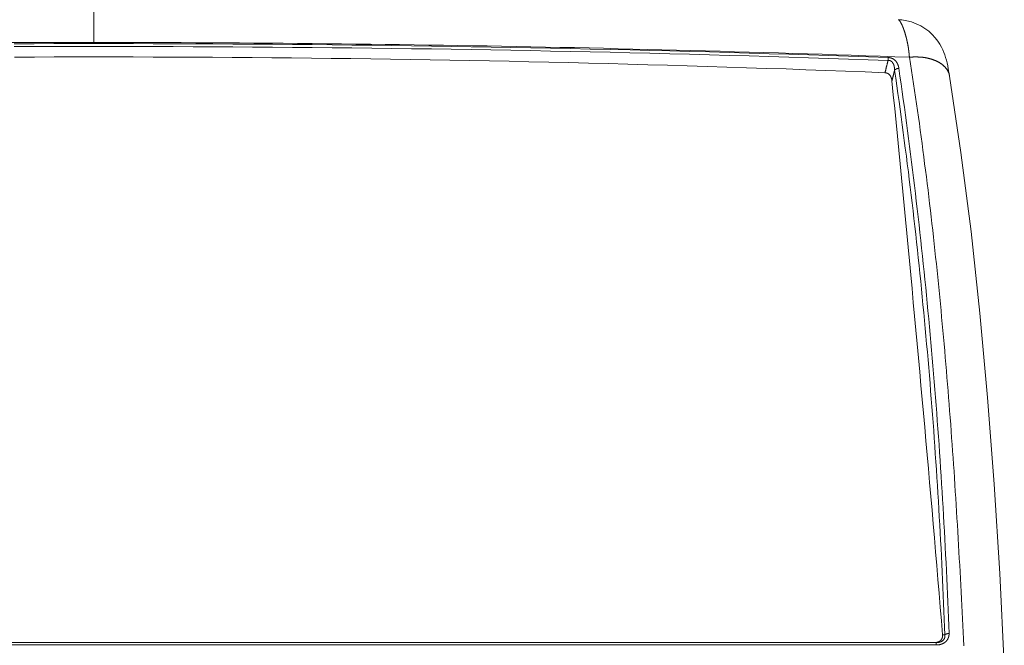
# Model space of a CAD drawing. Header units: inches. Extents: x 57112 to 98566, y -51777 to -16564.
# Tile 21 of 138: x 71689 to 71717, y -21177 to -21160. Entities that reach past the tile are written whole.
import ezdxf

# ---------------------------------------------------------------- set-up
doc = ezdxf.new("R2010")
doc.units = ezdxf.units.IN
doc.header["$MEASUREMENT"] = 0
doc.layers.get('0').update_dxf_attribs({"color": 251, "lineweight": 0})

# ---------------------------------------------------------------- blocks, each defined once
blk = doc.blocks.new('A$C6761DF6A')
for p, q in [((2299.52, 882), (2299.52, 876.25)), ((2167.83, 782.52), (2431.22, 782.52)), ((2167.83, 782.15), (2431.22, 782.15)), ((2431.22, 782.52), (2431.22, 782.15))]:
    blk.add_line(p, q)
for points in [[(2425.28, 879.81), (2425.29, 879.81), (2425.31, 879.81), (2425.33, 879.8), (2425.35, 879.79), (2425.36, 879.78), (2425.38, 879.77), (2425.39, 879.76), (2425.4, 879.75), (2425.42, 879.73), (2425.43, 879.72), (2425.44, 879.71), (2425.46, 879.69), (2425.47, 879.68), (2425.48, 879.66), (2425.49, 879.65), (2425.5, 879.64), (2425.52, 879.62), (2425.53, 879.61), (2425.54, 879.59), (2425.55, 879.58), (2425.56, 879.56), (2425.57, 879.55), (2425.58, 879.53), (2425.59, 879.51), (2425.6, 879.5), (2425.61, 879.48), (2425.62, 879.47), (2425.63, 879.45), (2425.64, 879.44), (2425.65, 879.42), (2425.66, 879.4), (2425.67, 879.39), (2425.68, 879.37), (2425.69, 879.36), (2425.69, 879.34), (2425.7, 879.32), (2425.71, 879.31), (2425.72, 879.29), (2425.73, 879.27), (2425.74, 879.26), (2425.75, 879.24), (2425.76, 879.22), (2425.76, 879.21), (2425.77, 879.19), (2425.78, 879.18), (2425.79, 879.16), (2425.8, 879.14), (2425.8, 879.13), (2425.81, 879.11), (2425.82, 879.09), (2425.83, 879.08), (2425.84, 879.06), (2425.84, 879.04), (2425.85, 879.02), (2425.86, 879.01), (2425.87, 878.99), (2425.88, 878.97), (2425.88, 878.96), (2425.89, 878.94), (2425.9, 878.92), (2425.91, 878.91), (2425.91, 878.89), (2425.92, 878.87), (2425.93, 878.86), (2425.94, 878.84), (2425.94, 878.82), (2425.95, 878.8), (2425.96, 878.79), (2425.96, 878.77), (2425.97, 878.75), (2425.98, 878.74), (2425.99, 878.72), (2425.99, 878.7), (2426, 878.68), (2426.01, 878.67), (2426.01, 878.65), (2426.02, 878.63), (2426.03, 878.62), (2426.03, 878.6), (2426.04, 878.58), (2426.05, 878.56), (2426.05, 878.55), (2426.06, 878.53), (2426.07, 878.51), (2426.07, 878.49), (2426.08, 878.48), (2426.09, 878.46), (2426.09, 878.44), (2426.1, 878.42), (2426.11, 878.41), (2426.11, 878.39), (2426.12, 878.37), (2426.13, 878.36), (2426.13, 878.34), (2426.14, 878.32), (2426.14, 878.3), (2426.15, 878.29), (2426.16, 878.27), (2426.16, 878.25), (2426.17, 878.23), (2426.18, 878.22), (2426.18, 878.2), (2426.19, 878.18), (2426.19, 878.16), (2426.2, 878.15), (2426.21, 878.13), (2426.21, 878.11), (2426.22, 878.09), (2426.22, 878.08), (2426.23, 878.06), (2426.24, 878.04), (2426.24, 878.02), (2426.25, 878), (2426.25, 877.99), (2426.26, 877.97), (2426.26, 877.95), (2426.27, 877.93), (2426.28, 877.92), (2426.28, 877.9), (2426.29, 877.88), (2426.29, 877.86), (2426.3, 877.85), (2426.3, 877.83), (2426.31, 877.81), (2426.31, 877.79), (2426.32, 877.78), (2426.33, 877.76), (2426.33, 877.74), (2426.34, 877.72), (2426.34, 877.7), (2426.35, 877.69), (2426.35, 877.67), (2426.36, 877.65), (2426.36, 877.63), (2426.37, 877.62), (2426.37, 877.6), (2426.38, 877.58), (2426.38, 877.56), (2426.39, 877.54), (2426.4, 877.53), (2426.4, 877.51), (2426.41, 877.49), (2426.41, 877.47), (2426.42, 877.46), (2426.42, 877.44), (2426.43, 877.42), (2426.43, 877.4), (2426.44, 877.38), (2426.44, 877.37), (2426.45, 877.35), (2426.45, 877.33), (2426.46, 877.31), (2426.46, 877.29), (2426.47, 877.28), (2426.47, 877.26), (2426.48, 877.24), (2426.48, 877.22), (2426.48, 877.21), (2426.49, 877.19), (2426.49, 877.17), (2426.5, 877.15), (2426.5, 877.13), (2426.51, 877.12), (2426.51, 877.1), (2426.52, 877.08), (2426.52, 877.06), (2426.53, 877.04), (2426.53, 877.03), (2426.54, 877.01), (2426.54, 876.99), (2426.55, 876.97), (2426.55, 876.95), (2426.55, 876.94), (2426.56, 876.92), (2426.56, 876.9), (2426.57, 876.88), (2426.57, 876.86), (2426.58, 876.85), (2426.58, 876.83), (2426.59, 876.81), (2426.59, 876.79), (2426.59, 876.77), (2426.6, 876.76), (2426.6, 876.74), (2426.61, 876.72), (2426.61, 876.7), (2426.62, 876.68), (2426.62, 876.67), (2426.62, 876.65), (2426.63, 876.63), (2426.63, 876.61), (2426.64, 876.59), (2426.64, 876.58), (2426.64, 876.56), (2426.65, 876.54), (2426.65, 876.52), (2426.66, 876.5), (2426.66, 876.48), (2426.66, 876.47), (2426.67, 876.45), (2426.67, 876.43), (2426.68, 876.41), (2426.68, 876.39), (2426.68, 876.38), (2426.69, 876.36), (2426.69, 876.34), (2426.7, 876.32), (2426.7, 876.3), (2426.7, 876.29), (2426.71, 876.27), (2426.71, 876.25), (2426.72, 876.23), (2426.72, 876.21), (2426.72, 876.19), (2426.73, 876.18), (2426.73, 876.16), (2426.73, 876.14), (2426.74, 876.12), (2426.74, 876.1), (2426.74, 876.09), (2426.75, 876.07), (2426.75, 876.05), (2426.76, 876.03), (2426.76, 876.01), (2426.76, 875.99), (2426.77, 875.98), (2426.77, 875.96), (2426.77, 875.94), (2426.78, 875.92), (2426.78, 875.9), (2426.78, 875.89), (2426.79, 875.87), (2426.79, 875.85), (2426.79, 875.83), (2426.8, 875.81), (2426.8, 875.79), (2426.8, 875.78), (2426.81, 875.76), (2426.81, 875.74), (2426.81, 875.72), (2426.82, 875.7), (2426.82, 875.68), (2426.82, 875.67), (2426.82, 875.65), (2426.83, 875.63), (2426.83, 875.61), (2426.83, 875.59), (2426.84, 875.57), (2426.84, 875.56), (2426.84, 875.54), (2426.85, 875.52), (2426.85, 875.5), (2426.85, 875.48), (2426.85, 875.47), (2426.86, 875.45), (2426.86, 875.43), (2426.86, 875.41), (2426.87, 875.39), (2426.87, 875.37), (2426.87, 875.36), (2426.87, 875.34), (2426.88, 875.32), (2426.88, 875.3), (2426.88, 875.28), (2426.89, 875.26), (2426.89, 875.25), (2426.89, 875.23), (2426.89, 875.21), (2426.9, 875.19), (2426.9, 875.17), (2426.9, 875.15), (2426.9, 875.13), (2426.91, 875.12), (2426.91, 875.1), (2426.91, 875.08), (2426.91, 875.06), (2426.92, 875.04), (2426.92, 875.02), (2426.92, 875.01), (2426.92, 874.99), (2426.93, 874.97), (2426.93, 874.95), (2426.93, 874.93), (2426.93, 874.91), (2426.94, 874.9), (2426.94, 874.88), (2426.94, 874.86), (2426.94, 874.84), (2426.95, 874.82), (2426.95, 874.8), (2426.95, 874.79), (2426.95, 874.77), (2426.95, 874.75), (2426.96, 874.73), (2426.96, 874.71), (2426.96, 874.69), (2426.96, 874.68), (2426.96, 874.66), (2426.97, 874.64), (2426.97, 874.62), (2426.97, 874.6), (2426.97, 874.58), (2426.97, 874.56), (2426.98, 874.55), (2426.98, 874.53), (2426.98, 874.51), (2426.98, 874.49), (2426.98, 874.47), (2426.99, 874.45), (2426.99, 874.44), (2426.99, 874.42), (2426.99, 874.4), (2426.99, 874.38), (2427, 874.36), (2427, 874.34), (2427, 874.32), (2427, 874.31), (2427, 874.29), (2427, 874.27), (2427.01, 874.25), (2427.01, 874.23), (2427.01, 874.21), (2427.01, 874.2), (2427.01, 874.18), (2427.01, 874.16), (2427.01, 874.14), (2427.02, 874.12), (2427.02, 874.1), (2427.02, 874.08), (2427.02, 874.07), (2427.02, 874.05), (2427.02, 874.03), (2427.02, 874.01), (2427.03, 873.99), (2427.03, 873.97), (2427.03, 873.95)], [(2433.31, 871.01), (2433.21, 871.57), (2433.11, 872.12), (2433.01, 872.63), (2432.91, 873.09), (2432.8, 873.52), (2432.68, 873.93), (2432.55, 874.33), (2432.41, 874.71), (2432.25, 875.1), (2432.05, 875.52), (2431.8, 875.97), (2431.48, 876.46), (2431.08, 876.98), (2430.61, 877.5), (2430.06, 878), (2429.45, 878.45), (2428.79, 878.86), (2428.09, 879.19), (2427.36, 879.46), (2426.61, 879.65), (2425.84, 879.77), (2425.28, 879.81)], [(2285.86, 876.23), (2288.13, 876.23), (2290.41, 876.24), (2292.69, 876.25), (2294.97, 876.25), (2297.24, 876.25), (2299.52, 876.25)], [(2423.71, 873.91), (2420.61, 874.02), (2417.51, 874.12), (2414.4, 874.22), (2411.3, 874.32), (2408.2, 874.42), (2405.09, 874.51), (2401.99, 874.61), (2398.88, 874.69), (2395.78, 874.78), (2392.67, 874.86), (2389.57, 874.94), (2386.47, 875.02), (2383.36, 875.1), (2380.26, 875.17), (2377.15, 875.24), (2374.05, 875.3), (2370.94, 875.37), (2367.84, 875.43), (2364.73, 875.49), (2361.63, 875.54), (2358.52, 875.6), (2355.42, 875.65), (2352.31, 875.69), (2349.21, 875.74), (2346.1, 875.78), (2343, 875.82), (2339.89, 875.86), (2336.79, 875.89), (2333.68, 875.92), (2330.57, 875.95), (2327.47, 875.98), (2324.36, 876), (2321.26, 876.02), (2318.15, 876.04), (2315.05, 876.05), (2311.94, 876.06), (2308.84, 876.07), (2305.73, 876.08), (2302.63, 876.09), (2299.52, 876.09), (2296.41, 876.09), (2293.31, 876.08), (2290.2, 876.07), (2287.1, 876.06)], [(2427.03, 873.95), (2424.75, 874.03), (2422.48, 874.11), (2420.2, 874.19), (2417.92, 874.27), (2415.65, 874.34), (2413.37, 874.41), (2411.1, 874.49), (2408.82, 874.56), (2406.54, 874.63), (2404.27, 874.69), (2401.99, 874.76), (2399.71, 874.82), (2397.44, 874.89), (2395.16, 874.95), (2392.88, 875.01), (2390.61, 875.07), (2388.33, 875.13), (2386.05, 875.18), (2383.78, 875.24), (2381.5, 875.29), (2379.22, 875.35), (2376.95, 875.4), (2374.67, 875.45), (2372.39, 875.49), (2370.12, 875.54), (2367.84, 875.59), (2365.56, 875.63), (2363.28, 875.67), (2361.01, 875.71), (2358.73, 875.75), (2356.45, 875.79), (2354.18, 875.82), (2351.9, 875.86), (2349.62, 875.89), (2347.34, 875.92), (2345.07, 875.95), (2342.79, 875.98), (2340.51, 876.01), (2338.24, 876.04), (2335.96, 876.06), (2333.68, 876.08), (2331.4, 876.11), (2329.13, 876.13), (2326.85, 876.15), (2324.57, 876.16), (2322.29, 876.18), (2320.02, 876.19), (2317.74, 876.2), (2315.46, 876.22), (2313.18, 876.23), (2310.91, 876.23), (2308.63, 876.24), (2306.35, 876.25), (2304.08, 876.25), (2301.8, 876.25), (2299.52, 876.25)], [(2423.69, 873.46), (2420.59, 873.57), (2417.49, 873.67), (2414.38, 873.78), (2411.28, 873.88), (2408.18, 873.97), (2405.07, 874.07), (2401.97, 874.16), (2398.87, 874.25), (2395.76, 874.33), (2392.66, 874.41), (2389.56, 874.5), (2386.45, 874.57), (2383.35, 874.65), (2380.24, 874.72), (2377.14, 874.79), (2374.03, 874.86), (2370.93, 874.92), (2367.83, 874.98), (2364.72, 875.04), (2361.62, 875.09), (2358.51, 875.15), (2355.41, 875.2), (2352.3, 875.25), (2349.2, 875.29), (2346.09, 875.33), (2342.99, 875.37), (2339.88, 875.41), (2336.78, 875.44), (2333.67, 875.47), (2330.57, 875.5), (2327.46, 875.53), (2324.36, 875.55), (2321.26, 875.57), (2318.15, 875.59), (2315.05, 875.6), (2311.94, 875.62), (2308.84, 875.63), (2305.73, 875.63), (2302.63, 875.64), (2299.52, 875.64), (2296.42, 875.64), (2293.31, 875.63), (2290.21, 875.63), (2287.1, 875.62)], [(2287.15, 873.98), (2290.24, 873.99), (2293.33, 874), (2296.43, 874), (2299.52, 874), (2302.61, 874), (2305.71, 874), (2308.8, 873.99), (2311.89, 873.98), (2314.99, 873.96), (2318.08, 873.95), (2321.17, 873.93), (2324.27, 873.9), (2327.36, 873.88), (2330.45, 873.85), (2333.54, 873.82), (2336.64, 873.78), (2339.73, 873.74), (2342.82, 873.7), (2345.92, 873.66), (2349.01, 873.61), (2352.1, 873.56), (2355.19, 873.5), (2358.29, 873.45), (2361.38, 873.39), (2364.47, 873.32), (2367.56, 873.26), (2370.66, 873.19), (2373.75, 873.12), (2376.84, 873.04), (2379.93, 872.96), (2383.02, 872.88), (2386.12, 872.79), (2389.21, 872.71), (2392.3, 872.62), (2395.39, 872.52), (2398.48, 872.42), (2401.58, 872.32), (2404.67, 872.22), (2407.76, 872.12), (2410.85, 872.01), (2413.94, 871.89), (2417.03, 871.78), (2420.12, 871.66), (2423.21, 871.54)], [(2423.21, 871.54), (2423.23, 871.6), (2423.24, 871.66), (2423.26, 871.72), (2423.27, 871.78), (2423.29, 871.84), (2423.3, 871.9), (2423.32, 871.96), (2423.33, 872.02), (2423.35, 872.08), (2423.36, 872.14), (2423.38, 872.2), (2423.39, 872.26), (2423.41, 872.32), (2423.42, 872.38), (2423.44, 872.44), (2423.45, 872.5), (2423.47, 872.56), (2423.48, 872.62), (2423.5, 872.68), (2423.51, 872.74), (2423.53, 872.8), (2423.54, 872.86), (2423.56, 872.92), (2423.57, 872.98), (2423.59, 873.04), (2423.6, 873.1), (2423.62, 873.16), (2423.63, 873.22), (2423.65, 873.28), (2423.66, 873.34), (2423.68, 873.4), (2423.69, 873.46)], [(2423.69, 873.46), (2423.69, 873.47), (2423.69, 873.48), (2423.69, 873.49), (2423.7, 873.5), (2423.7, 873.51), (2423.7, 873.52), (2423.7, 873.53), (2423.7, 873.54), (2423.7, 873.54), (2423.7, 873.55), (2423.7, 873.56), (2423.7, 873.57), (2423.7, 873.58), (2423.7, 873.59), (2423.7, 873.6), (2423.7, 873.61), (2423.7, 873.62), (2423.7, 873.63), (2423.7, 873.64), (2423.7, 873.65), (2423.7, 873.66), (2423.7, 873.67), (2423.7, 873.67), (2423.7, 873.68), (2423.7, 873.69), (2423.7, 873.7), (2423.7, 873.71), (2423.7, 873.72), (2423.71, 873.73), (2423.71, 873.74), (2423.71, 873.75), (2423.71, 873.76), (2423.71, 873.77), (2423.71, 873.78), (2423.71, 873.79), (2423.71, 873.8), (2423.71, 873.81), (2423.71, 873.81), (2423.71, 873.82), (2423.71, 873.83), (2423.71, 873.84), (2423.71, 873.85), (2423.71, 873.86), (2423.71, 873.87), (2423.71, 873.88), (2423.71, 873.89), (2423.71, 873.9), (2423.71, 873.91)], [(2424.72, 871.93), (2424.72, 871.95), (2424.72, 871.97), (2424.72, 871.98), (2424.72, 872), (2424.71, 872.02), (2424.71, 872.04), (2424.71, 872.06), (2424.71, 872.08), (2424.71, 872.1), (2424.71, 872.11), (2424.71, 872.13), (2424.71, 872.15), (2424.7, 872.17), (2424.7, 872.19), (2424.7, 872.21), (2424.7, 872.22), (2424.7, 872.24), (2424.69, 872.26), (2424.69, 872.28), (2424.69, 872.3), (2424.69, 872.32), (2424.68, 872.33), (2424.68, 872.35), (2424.68, 872.37), (2424.68, 872.39), (2424.67, 872.41), (2424.67, 872.42), (2424.67, 872.44), (2424.66, 872.46), (2424.66, 872.48), (2424.65, 872.5), (2424.65, 872.52), (2424.65, 872.53), (2424.64, 872.55), (2424.64, 872.57), (2424.63, 872.59), (2424.63, 872.6), (2424.62, 872.62), (2424.62, 872.64), (2424.61, 872.66), (2424.61, 872.68), (2424.6, 872.69), (2424.6, 872.71), (2424.59, 872.73), (2424.59, 872.75), (2424.58, 872.76), (2424.57, 872.78), (2424.57, 872.8), (2424.56, 872.82), (2424.55, 872.83), (2424.55, 872.85), (2424.54, 872.87), (2424.53, 872.88), (2424.52, 872.9), (2424.52, 872.92), (2424.51, 872.93), (2424.5, 872.95), (2424.49, 872.97), (2424.48, 872.98), (2424.47, 873), (2424.46, 873.01), (2424.45, 873.03), (2424.45, 873.05), (2424.44, 873.06), (2424.43, 873.08), (2424.41, 873.09), (2424.4, 873.11), (2424.39, 873.12), (2424.38, 873.14), (2424.37, 873.15), (2424.36, 873.17), (2424.35, 873.18), (2424.33, 873.19), (2424.32, 873.21), (2424.31, 873.22), (2424.3, 873.23), (2424.28, 873.25), (2424.27, 873.26), (2424.26, 873.27), (2424.24, 873.28), (2424.23, 873.3), (2424.21, 873.31), (2424.2, 873.32), (2424.18, 873.33), (2424.17, 873.34), (2424.15, 873.35), (2424.14, 873.36), (2424.12, 873.37), (2424.1, 873.38), (2424.09, 873.38), (2424.07, 873.39), (2424.05, 873.4), (2424.04, 873.41), (2424.02, 873.41), (2424, 873.42), (2423.99, 873.43), (2423.97, 873.43), (2423.95, 873.44), (2423.93, 873.44), (2423.91, 873.44), (2423.9, 873.45), (2423.88, 873.45), (2423.86, 873.45), (2423.84, 873.46), (2423.82, 873.46), (2423.8, 873.46), (2423.79, 873.46), (2423.77, 873.46), (2423.75, 873.46), (2423.73, 873.46), (2423.71, 873.46), (2423.69, 873.46)], [(2425.38, 872.23), (2425.37, 872.25), (2425.37, 872.27), (2425.37, 872.3), (2425.36, 872.32), (2425.36, 872.34), (2425.35, 872.36), (2425.35, 872.39), (2425.34, 872.41), (2425.34, 872.43), (2425.33, 872.45), (2425.33, 872.48), (2425.32, 872.5), (2425.32, 872.52), (2425.31, 872.54), (2425.31, 872.57), (2425.3, 872.59), (2425.29, 872.61), (2425.29, 872.63), (2425.28, 872.65), (2425.27, 872.68), (2425.26, 872.7), (2425.26, 872.72), (2425.25, 872.74), (2425.24, 872.76), (2425.23, 872.78), (2425.22, 872.81), (2425.21, 872.83), (2425.21, 872.85), (2425.2, 872.87), (2425.19, 872.89), (2425.18, 872.91), (2425.17, 872.93), (2425.16, 872.95), (2425.15, 872.97), (2425.14, 872.99), (2425.13, 873.01), (2425.12, 873.04), (2425.1, 873.06), (2425.09, 873.08), (2425.08, 873.1), (2425.07, 873.11), (2425.06, 873.13), (2425.04, 873.15), (2425.03, 873.17), (2425.02, 873.19), (2425.01, 873.21), (2424.99, 873.23), (2424.98, 873.25), (2424.96, 873.27), (2424.95, 873.29), (2424.94, 873.3), (2424.92, 873.32), (2424.91, 873.34), (2424.89, 873.36), (2424.88, 873.37), (2424.86, 873.39), (2424.84, 873.41), (2424.83, 873.42), (2424.81, 873.44), (2424.8, 873.46), (2424.78, 873.47), (2424.76, 873.49), (2424.75, 873.5), (2424.73, 873.52), (2424.71, 873.53), (2424.69, 873.55), (2424.67, 873.56), (2424.66, 873.58), (2424.64, 873.59), (2424.62, 873.61), (2424.6, 873.62), (2424.58, 873.63), (2424.56, 873.64), (2424.54, 873.66), (2424.52, 873.67), (2424.5, 873.68), (2424.48, 873.69), (2424.46, 873.7), (2424.44, 873.72), (2424.42, 873.73), (2424.4, 873.74), (2424.38, 873.75), (2424.36, 873.76), (2424.34, 873.77), (2424.32, 873.78), (2424.3, 873.78), (2424.28, 873.79), (2424.26, 873.8), (2424.23, 873.81), (2424.21, 873.82), (2424.19, 873.82), (2424.17, 873.83), (2424.15, 873.84), (2424.12, 873.84), (2424.1, 873.85), (2424.08, 873.86), (2424.06, 873.86), (2424.03, 873.87), (2424.01, 873.87), (2423.99, 873.88), (2423.97, 873.88), (2423.94, 873.88), (2423.92, 873.89), (2423.9, 873.89), (2423.88, 873.89), (2423.85, 873.9), (2423.83, 873.9), (2423.81, 873.9), (2423.78, 873.9), (2423.76, 873.91), (2423.74, 873.91), (2423.71, 873.91)], [(2433.31, 871.01), (2433.3, 871.07), (2433.29, 871.12), (2433.28, 871.18), (2433.26, 871.23), (2433.25, 871.28), (2433.23, 871.34), (2433.22, 871.39), (2433.2, 871.44), (2433.18, 871.5), (2433.16, 871.55), (2433.14, 871.6), (2433.11, 871.65), (2433.09, 871.7), (2433.07, 871.75), (2433.04, 871.8), (2433.01, 871.85), (2432.99, 871.9), (2432.96, 871.94), (2432.93, 871.99), (2432.9, 872.04), (2432.86, 872.08), (2432.83, 872.13), (2432.8, 872.17), (2432.77, 872.22), (2432.73, 872.26), (2432.69, 872.3), (2432.66, 872.34), (2432.62, 872.39), (2432.58, 872.43), (2432.54, 872.47), (2432.51, 872.51), (2432.47, 872.55), (2432.43, 872.58), (2432.38, 872.62), (2432.34, 872.66), (2432.3, 872.7), (2432.26, 872.73), (2432.22, 872.77), (2432.17, 872.8), (2432.13, 872.83), (2432.08, 872.87), (2432.04, 872.9), (2431.99, 872.93), (2431.95, 872.96), (2431.9, 873), (2431.85, 873.03), (2431.81, 873.06), (2431.76, 873.08), (2431.71, 873.11), (2431.67, 873.14), (2431.62, 873.17), (2431.57, 873.2), (2431.52, 873.22), (2431.47, 873.25), (2431.42, 873.27), (2431.37, 873.3), (2431.32, 873.32), (2431.27, 873.35), (2431.22, 873.37), (2431.17, 873.39), (2431.12, 873.42), (2431.07, 873.44), (2431.02, 873.46), (2430.97, 873.48), (2430.91, 873.5), (2430.86, 873.52), (2430.81, 873.54), (2430.76, 873.56), (2430.7, 873.58), (2430.65, 873.6), (2430.6, 873.61), (2430.55, 873.63), (2430.49, 873.65), (2430.44, 873.66), (2430.39, 873.68), (2430.33, 873.7), (2430.28, 873.71), (2430.23, 873.73), (2430.17, 873.74), (2430.12, 873.75), (2430.07, 873.77), (2430.01, 873.78), (2429.96, 873.79), (2429.9, 873.8), (2429.85, 873.82), (2429.79, 873.83), (2429.74, 873.84), (2429.69, 873.85), (2429.63, 873.86), (2429.58, 873.87), (2429.52, 873.88), (2429.47, 873.89), (2429.41, 873.9), (2429.36, 873.91), (2429.3, 873.91), (2429.25, 873.92), (2429.19, 873.93), (2429.14, 873.94), (2429.08, 873.94), (2429.03, 873.95), (2428.97, 873.95), (2428.92, 873.96), (2428.86, 873.97), (2428.8, 873.97), (2428.75, 873.97), (2428.69, 873.98), (2428.64, 873.98), (2428.58, 873.99), (2428.53, 873.99), (2428.47, 873.99), (2428.42, 873.99), (2428.36, 874), (2428.31, 874), (2428.25, 874), (2428.19, 874), (2428.14, 874), (2428.08, 874), (2428.03, 874), (2427.97, 874), (2427.92, 874), (2427.86, 874), (2427.81, 874), (2427.75, 874), (2427.69, 874), (2427.64, 874), (2427.58, 873.99), (2427.53, 873.99), (2427.47, 873.99), (2427.42, 873.99), (2427.36, 873.98), (2427.31, 873.98), (2427.25, 873.97), (2427.19, 873.97), (2427.14, 873.97), (2427.08, 873.96), (2427.03, 873.95)], [(2435.51, 782.04), (2435.46, 783.09), (2435.41, 784.14), (2435.36, 785.19), (2435.31, 786.24), (2435.26, 787.29), (2435.21, 788.33), (2435.16, 789.38), (2435.11, 790.43), (2435.05, 791.48), (2435, 792.53), (2434.94, 793.57), (2434.89, 794.62), (2434.83, 795.67), (2434.77, 796.72), (2434.71, 797.76), (2434.65, 798.81), (2434.59, 799.86), (2434.53, 800.91), (2434.46, 801.96), (2434.4, 803), (2434.34, 804.05), (2434.27, 805.1), (2434.2, 806.14), (2434.14, 807.19), (2434.07, 808.24), (2434, 809.29), (2433.93, 810.33), (2433.85, 811.38), (2433.78, 812.43), (2433.71, 813.47), (2433.63, 814.52), (2433.55, 815.57), (2433.48, 816.61), (2433.4, 817.66), (2433.32, 818.71), (2433.24, 819.75), (2433.15, 820.8), (2433.07, 821.85), (2432.99, 822.89), (2432.9, 823.94), (2432.81, 824.98), (2432.73, 826.03), (2432.64, 827.07), (2432.54, 828.12), (2432.45, 829.17), (2432.36, 830.21), (2432.26, 831.26), (2432.17, 832.3), (2432.07, 833.35), (2431.97, 834.39), (2431.87, 835.44), (2431.77, 836.48), (2431.67, 837.52), (2431.56, 838.57), (2431.46, 839.61), (2431.35, 840.66), (2431.24, 841.7), (2431.13, 842.74), (2431.02, 843.79), (2430.9, 844.83), (2430.79, 845.87), (2430.67, 846.92), (2430.55, 847.96), (2430.43, 849), (2430.31, 850.04), (2430.19, 851.09), (2430.06, 852.13), (2429.94, 853.17), (2429.81, 854.21), (2429.68, 855.25), (2429.55, 856.29), (2429.41, 857.33), (2429.28, 858.38), (2429.14, 859.42), (2429, 860.46), (2428.86, 861.5), (2428.72, 862.54), (2428.58, 863.58), (2428.43, 864.61), (2428.28, 865.65), (2428.13, 866.69), (2427.98, 867.73), (2427.83, 868.77), (2427.67, 869.81), (2427.51, 870.84), (2427.35, 871.88), (2427.19, 872.92), (2427.03, 873.95)], [(2424.3, 870.25), (2424.3, 870.27), (2424.29, 870.29), (2424.29, 870.3), (2424.29, 870.32), (2424.29, 870.34), (2424.29, 870.36), (2424.28, 870.37), (2424.28, 870.39), (2424.28, 870.41), (2424.27, 870.43), (2424.27, 870.45), (2424.27, 870.46), (2424.26, 870.48), (2424.26, 870.5), (2424.26, 870.51), (2424.25, 870.53), (2424.25, 870.55), (2424.24, 870.57), (2424.24, 870.58), (2424.24, 870.6), (2424.23, 870.62), (2424.23, 870.64), (2424.22, 870.65), (2424.22, 870.67), (2424.21, 870.69), (2424.2, 870.7), (2424.2, 870.72), (2424.19, 870.74), (2424.19, 870.75), (2424.18, 870.77), (2424.17, 870.79), (2424.17, 870.8), (2424.16, 870.82), (2424.15, 870.84), (2424.15, 870.85), (2424.14, 870.87), (2424.13, 870.88), (2424.12, 870.9), (2424.12, 870.92), (2424.11, 870.93), (2424.1, 870.95), (2424.09, 870.96), (2424.08, 870.98), (2424.07, 870.99), (2424.07, 871.01), (2424.06, 871.02), (2424.05, 871.04), (2424.04, 871.05), (2424.03, 871.07), (2424.02, 871.08), (2424.01, 871.1), (2424, 871.11), (2423.99, 871.13), (2423.98, 871.14), (2423.96, 871.16), (2423.95, 871.17), (2423.94, 871.18), (2423.93, 871.2), (2423.92, 871.21), (2423.91, 871.22), (2423.89, 871.24), (2423.88, 871.25), (2423.87, 871.26), (2423.86, 871.27), (2423.84, 871.28), (2423.83, 871.3), (2423.82, 871.31), (2423.8, 871.32), (2423.79, 871.33), (2423.77, 871.34), (2423.76, 871.35), (2423.74, 871.36), (2423.73, 871.37), (2423.72, 871.38), (2423.7, 871.39), (2423.69, 871.4), (2423.67, 871.41), (2423.65, 871.42), (2423.64, 871.43), (2423.62, 871.43), (2423.61, 871.44), (2423.59, 871.45), (2423.57, 871.46), (2423.56, 871.46), (2423.54, 871.47), (2423.53, 871.48), (2423.51, 871.48), (2423.49, 871.49), (2423.47, 871.49), (2423.46, 871.5), (2423.44, 871.5), (2423.42, 871.51), (2423.41, 871.51), (2423.39, 871.52), (2423.37, 871.52), (2423.35, 871.52), (2423.34, 871.53), (2423.32, 871.53), (2423.3, 871.53), (2423.28, 871.53), (2423.27, 871.53), (2423.25, 871.54), (2423.23, 871.54), (2423.21, 871.54)], [(2424.3, 870.25), (2424.31, 870.3), (2424.32, 870.36), (2424.34, 870.41), (2424.35, 870.46), (2424.36, 870.51), (2424.38, 870.57), (2424.39, 870.62), (2424.4, 870.67), (2424.42, 870.72), (2424.43, 870.78), (2424.44, 870.83), (2424.46, 870.88), (2424.47, 870.93), (2424.48, 870.99), (2424.49, 871.04), (2424.51, 871.09), (2424.52, 871.14), (2424.53, 871.2), (2424.55, 871.25), (2424.56, 871.3), (2424.57, 871.35), (2424.59, 871.41), (2424.6, 871.46), (2424.61, 871.51), (2424.63, 871.56), (2424.64, 871.61), (2424.65, 871.67), (2424.67, 871.72), (2424.68, 871.77), (2424.69, 871.82), (2424.7, 871.88), (2424.72, 871.93)], [(2424.72, 871.93), (2424.73, 871.94), (2424.73, 871.95), (2424.74, 871.96), (2424.75, 871.96), (2424.76, 871.97), (2424.77, 871.98), (2424.77, 871.99), (2424.78, 872), (2424.79, 872), (2424.8, 872.01), (2424.81, 872.02), (2424.82, 872.02), (2424.83, 872.03), (2424.84, 872.04), (2424.85, 872.05), (2424.86, 872.05), (2424.87, 872.06), (2424.88, 872.06), (2424.89, 872.07), (2424.9, 872.08), (2424.91, 872.08), (2424.92, 872.09), (2424.93, 872.09), (2424.94, 872.1), (2424.95, 872.1), (2424.96, 872.11), (2424.97, 872.12), (2424.98, 872.12), (2424.99, 872.13), (2425, 872.13), (2425.01, 872.13), (2425.02, 872.14), (2425.03, 872.14), (2425.04, 872.15), (2425.05, 872.15), (2425.06, 872.16), (2425.07, 872.16), (2425.08, 872.16), (2425.09, 872.17), (2425.11, 872.17), (2425.12, 872.18), (2425.13, 872.18), (2425.14, 872.18), (2425.15, 872.19), (2425.16, 872.19), (2425.17, 872.19), (2425.18, 872.19), (2425.19, 872.2), (2425.21, 872.2), (2425.22, 872.2), (2425.23, 872.2), (2425.24, 872.21), (2425.25, 872.21), (2425.26, 872.21), (2425.27, 872.21), (2425.29, 872.22), (2425.3, 872.22), (2425.31, 872.22), (2425.32, 872.22), (2425.33, 872.22), (2425.34, 872.22), (2425.35, 872.22), (2425.37, 872.23), (2425.38, 872.23)], [(2432.57, 783.73), (2432.52, 784.96), (2432.47, 786.19), (2432.42, 787.42), (2432.37, 788.65), (2432.32, 789.88), (2432.27, 791.11), (2432.21, 792.34), (2432.15, 793.57), (2432.09, 794.79), (2432.03, 796.02), (2431.97, 797.25), (2431.9, 798.48), (2431.84, 799.71), (2431.77, 800.94), (2431.7, 802.17), (2431.63, 803.39), (2431.56, 804.62), (2431.48, 805.85), (2431.41, 807.08), (2431.33, 808.31), (2431.25, 809.54), (2431.17, 810.76), (2431.08, 811.99), (2431, 813.22), (2430.91, 814.45), (2430.82, 815.67), (2430.73, 816.9), (2430.64, 818.13), (2430.54, 819.35), (2430.45, 820.58), (2430.35, 821.81), (2430.25, 823.03), (2430.15, 824.26), (2430.05, 825.49), (2429.94, 826.71), (2429.83, 827.94), (2429.72, 829.16), (2429.61, 830.39), (2429.5, 831.61), (2429.39, 832.84), (2429.27, 834.06), (2429.15, 835.29), (2429.03, 836.51), (2428.91, 837.74), (2428.79, 838.96), (2428.66, 840.19), (2428.54, 841.41), (2428.41, 842.63), (2428.27, 843.86), (2428.14, 845.08), (2428.01, 846.3), (2427.87, 847.52), (2427.73, 848.75), (2427.59, 849.97), (2427.45, 851.19), (2427.3, 852.41), (2427.16, 853.64), (2427.01, 854.86), (2426.86, 856.08), (2426.7, 857.3), (2426.55, 858.52), (2426.39, 859.74), (2426.23, 860.96), (2426.07, 862.18), (2425.91, 863.4), (2425.75, 864.62), (2425.58, 865.84), (2425.41, 867.06), (2425.24, 868.28), (2425.07, 869.49), (2424.89, 870.71), (2424.72, 871.93)], [(2433.22, 783.95), (2433.18, 785.18), (2433.13, 786.41), (2433.08, 787.64), (2433.03, 788.87), (2432.98, 790.1), (2432.92, 791.33), (2432.87, 792.56), (2432.81, 793.79), (2432.75, 795.02), (2432.69, 796.25), (2432.63, 797.48), (2432.56, 798.71), (2432.5, 799.94), (2432.43, 801.17), (2432.36, 802.4), (2432.29, 803.63), (2432.22, 804.86), (2432.14, 806.09), (2432.06, 807.32), (2431.99, 808.55), (2431.91, 809.77), (2431.82, 811), (2431.74, 812.23), (2431.66, 813.46), (2431.57, 814.69), (2431.48, 815.92), (2431.39, 817.15), (2431.3, 818.37), (2431.2, 819.6), (2431.11, 820.83), (2431.01, 822.06), (2430.91, 823.28), (2430.81, 824.51), (2430.7, 825.74), (2430.6, 826.97), (2430.49, 828.19), (2430.38, 829.42), (2430.27, 830.65), (2430.16, 831.87), (2430.05, 833.1), (2429.93, 834.33), (2429.81, 835.55), (2429.69, 836.78), (2429.57, 838), (2429.45, 839.23), (2429.32, 840.45), (2429.19, 841.68), (2429.07, 842.9), (2428.93, 844.13), (2428.8, 845.35), (2428.67, 846.58), (2428.53, 847.8), (2428.39, 849.02), (2428.25, 850.25), (2428.11, 851.47), (2427.96, 852.69), (2427.81, 853.92), (2427.67, 855.14), (2427.52, 856.36), (2427.36, 857.58), (2427.21, 858.8), (2427.05, 860.03), (2426.89, 861.25), (2426.73, 862.47), (2426.57, 863.69), (2426.41, 864.91), (2426.24, 866.13), (2426.07, 867.35), (2425.9, 868.57), (2425.73, 869.79), (2425.55, 871.01), (2425.38, 872.23)], [(2424.3, 870.25), (2424.51, 868.09), (2424.73, 865.93), (2424.94, 863.77), (2425.16, 861.61), (2425.37, 859.44), (2425.58, 857.28), (2425.79, 855.12), (2426, 852.96), (2426.21, 850.8), (2426.41, 848.63), (2426.62, 846.47), (2426.83, 844.31), (2427.03, 842.15), (2427.23, 839.98), (2427.44, 837.82), (2427.64, 835.66), (2427.84, 833.5), (2428.04, 831.33), (2428.24, 829.17), (2428.44, 827.01), (2428.64, 824.84), (2428.83, 822.68), (2429.03, 820.52), (2429.22, 818.36), (2429.42, 816.19), (2429.61, 814.03), (2429.8, 811.86), (2429.99, 809.7), (2430.18, 807.54), (2430.37, 805.37), (2430.56, 803.21), (2430.75, 801.05), (2430.93, 798.88), (2431.12, 796.72), (2431.3, 794.55), (2431.49, 792.39), (2431.67, 790.22), (2431.85, 788.06), (2432.03, 785.9), (2432.21, 783.73)], [(2441.86, 779.03), (2441.14, 793.31), (2440.27, 807.26), (2439.24, 820.81), (2438.04, 833.96), (2436.66, 846.72), (2435.08, 859.09), (2433.31, 871.01)], [(2431.21, 782.54), (2431.23, 782.55), (2431.25, 782.55), (2431.26, 782.55), (2431.28, 782.56), (2431.3, 782.56), (2431.32, 782.57), (2431.33, 782.57), (2431.35, 782.57), (2431.37, 782.58), (2431.39, 782.58), (2431.4, 782.59), (2431.42, 782.59), (2431.44, 782.6), (2431.46, 782.6), (2431.47, 782.61), (2431.49, 782.62), (2431.51, 782.62), (2431.52, 782.63), (2431.54, 782.64), (2431.56, 782.64), (2431.57, 782.65), (2431.59, 782.66), (2431.6, 782.66), (2431.62, 782.67), (2431.64, 782.68), (2431.65, 782.69), (2431.67, 782.7), (2431.68, 782.71), (2431.7, 782.72), (2431.72, 782.72), (2431.73, 782.73), (2431.75, 782.74), (2431.76, 782.75), (2431.78, 782.76), (2431.79, 782.77), (2431.8, 782.78), (2431.82, 782.8), (2431.83, 782.81), (2431.85, 782.82), (2431.86, 782.83), (2431.87, 782.84), (2431.89, 782.85), (2431.9, 782.87), (2431.91, 782.88), (2431.93, 782.89), (2431.94, 782.9), (2431.95, 782.92), (2431.96, 782.93), (2431.98, 782.94), (2431.99, 782.96), (2432, 782.97), (2432.01, 782.99), (2432.02, 783), (2432.03, 783.01), (2432.04, 783.03), (2432.05, 783.04), (2432.06, 783.06), (2432.07, 783.07), (2432.08, 783.09), (2432.09, 783.11), (2432.1, 783.12), (2432.1, 783.14), (2432.11, 783.15), (2432.12, 783.17), (2432.13, 783.19), (2432.14, 783.2), (2432.14, 783.22), (2432.15, 783.24), (2432.15, 783.25), (2432.16, 783.27), (2432.17, 783.29), (2432.17, 783.3), (2432.18, 783.32), (2432.18, 783.34), (2432.19, 783.36), (2432.19, 783.37), (2432.19, 783.39), (2432.2, 783.41), (2432.2, 783.43), (2432.2, 783.44), (2432.21, 783.46), (2432.21, 783.48), (2432.21, 783.5), (2432.21, 783.52), (2432.21, 783.53), (2432.22, 783.55), (2432.22, 783.57), (2432.22, 783.59), (2432.22, 783.61), (2432.22, 783.62), (2432.22, 783.64), (2432.22, 783.66), (2432.22, 783.68), (2432.22, 783.7), (2432.21, 783.71), (2432.21, 783.73)], [(2431.22, 782.15), (2431.24, 782.15), (2431.27, 782.15), (2431.29, 782.15), (2431.32, 782.16), (2431.34, 782.16), (2431.37, 782.16), (2431.39, 782.16), (2431.42, 782.16), (2431.44, 782.16), (2431.47, 782.16), (2431.49, 782.17), (2431.52, 782.17), (2431.54, 782.17), (2431.57, 782.18), (2431.59, 782.18), (2431.62, 782.18), (2431.64, 782.19), (2431.67, 782.19), (2431.69, 782.19), (2431.72, 782.2), (2431.74, 782.2), (2431.77, 782.21), (2431.79, 782.21), (2431.82, 782.22), (2431.84, 782.23), (2431.87, 782.23), (2431.89, 782.24), (2431.92, 782.24), (2431.94, 782.25), (2431.96, 782.26), (2431.99, 782.27), (2432.01, 782.27), (2432.04, 782.28), (2432.06, 782.29), (2432.08, 782.3), (2432.11, 782.31), (2432.13, 782.32), (2432.16, 782.33), (2432.18, 782.34), (2432.2, 782.35), (2432.23, 782.36), (2432.25, 782.37), (2432.27, 782.38), (2432.29, 782.39), (2432.32, 782.4), (2432.34, 782.41), (2432.36, 782.42), (2432.38, 782.44), (2432.41, 782.45), (2432.43, 782.46), (2432.45, 782.47), (2432.47, 782.49), (2432.49, 782.5), (2432.51, 782.52), (2432.53, 782.53), (2432.55, 782.54), (2432.57, 782.56), (2432.59, 782.58), (2432.61, 782.59), (2432.63, 782.61), (2432.65, 782.62), (2432.67, 782.64), (2432.69, 782.66), (2432.71, 782.67), (2432.73, 782.69), (2432.75, 782.71), (2432.77, 782.73), (2432.78, 782.74), (2432.8, 782.76), (2432.82, 782.78), (2432.83, 782.8), (2432.85, 782.82), (2432.87, 782.84), (2432.88, 782.86), (2432.9, 782.88), (2432.91, 782.9), (2432.93, 782.92), (2432.94, 782.94), (2432.96, 782.96), (2432.97, 782.98), (2432.98, 783), (2433, 783.02), (2433.01, 783.05), (2433.02, 783.07), (2433.04, 783.09), (2433.05, 783.11), (2433.06, 783.14), (2433.07, 783.16), (2433.08, 783.18), (2433.09, 783.2), (2433.1, 783.23), (2433.11, 783.25), (2433.12, 783.28), (2433.13, 783.3), (2433.14, 783.32), (2433.14, 783.35), (2433.15, 783.37), (2433.16, 783.4), (2433.17, 783.42), (2433.17, 783.44), (2433.18, 783.47), (2433.18, 783.49), (2433.19, 783.52), (2433.19, 783.54), (2433.2, 783.57), (2433.2, 783.59), (2433.21, 783.62), (2433.21, 783.64), (2433.21, 783.67), (2433.22, 783.69), (2433.22, 783.72), (2433.22, 783.74), (2433.22, 783.77), (2433.22, 783.79), (2433.22, 783.82), (2433.23, 783.84), (2433.23, 783.87), (2433.23, 783.9), (2433.23, 783.92), (2433.22, 783.95)], [(2431.22, 782.52), (2431.23, 782.52), (2431.25, 782.52), (2431.27, 782.52), (2431.29, 782.52), (2431.3, 782.52), (2431.32, 782.52), (2431.34, 782.52), (2431.35, 782.52), (2431.37, 782.53), (2431.39, 782.53), (2431.41, 782.53), (2431.42, 782.53), (2431.44, 782.53), (2431.46, 782.53), (2431.48, 782.54), (2431.49, 782.54), (2431.51, 782.54), (2431.53, 782.54), (2431.55, 782.54), (2431.56, 782.55), (2431.58, 782.55), (2431.6, 782.55), (2431.61, 782.56), (2431.63, 782.56), (2431.65, 782.56), (2431.67, 782.57), (2431.68, 782.57), (2431.7, 782.57), (2431.72, 782.58), (2431.73, 782.58), (2431.75, 782.59), (2431.77, 782.59), (2431.78, 782.6), (2431.8, 782.6), (2431.82, 782.61), (2431.83, 782.61), (2431.85, 782.62), (2431.87, 782.62), (2431.88, 782.63), (2431.9, 782.64), (2431.92, 782.64), (2431.93, 782.65), (2431.95, 782.66), (2431.96, 782.66), (2431.98, 782.67), (2432, 782.68), (2432.01, 782.69), (2432.03, 782.69), (2432.04, 782.7), (2432.06, 782.71), (2432.07, 782.72), (2432.09, 782.73), (2432.1, 782.74), (2432.12, 782.74), (2432.13, 782.75), (2432.15, 782.76), (2432.16, 782.77), (2432.18, 782.78), (2432.19, 782.79), (2432.21, 782.8), (2432.22, 782.81), (2432.23, 782.83), (2432.25, 782.84), (2432.26, 782.85), (2432.27, 782.86), (2432.29, 782.87), (2432.3, 782.88), (2432.31, 782.9), (2432.32, 782.91), (2432.33, 782.92), (2432.35, 782.93), (2432.36, 782.95), (2432.37, 782.96), (2432.38, 782.97), (2432.39, 782.99), (2432.4, 783), (2432.41, 783.02), (2432.42, 783.03), (2432.43, 783.04), (2432.44, 783.06), (2432.45, 783.07), (2432.46, 783.09), (2432.47, 783.1), (2432.48, 783.12), (2432.48, 783.13), (2432.49, 783.15), (2432.5, 783.17), (2432.51, 783.18), (2432.51, 783.2), (2432.52, 783.21), (2432.53, 783.23), (2432.53, 783.25), (2432.54, 783.26), (2432.54, 783.28), (2432.55, 783.3), (2432.55, 783.31), (2432.55, 783.33), (2432.56, 783.35), (2432.56, 783.37), (2432.57, 783.38), (2432.57, 783.4), (2432.57, 783.42), (2432.57, 783.44), (2432.57, 783.45), (2432.58, 783.47), (2432.58, 783.49), (2432.58, 783.5), (2432.58, 783.52), (2432.58, 783.54), (2432.58, 783.56), (2432.58, 783.57), (2432.58, 783.59), (2432.58, 783.61), (2432.58, 783.63), (2432.58, 783.64), (2432.57, 783.66), (2432.57, 783.68), (2432.57, 783.7), (2432.57, 783.71), (2432.57, 783.73)], [(2432.57, 783.73), (2432.55, 783.73), (2432.54, 783.73), (2432.53, 783.73), (2432.52, 783.73), (2432.51, 783.73), (2432.5, 783.73), (2432.49, 783.73), (2432.48, 783.73), (2432.47, 783.73), (2432.46, 783.73), (2432.44, 783.73), (2432.43, 783.73), (2432.42, 783.73), (2432.41, 783.73), (2432.4, 783.73), (2432.39, 783.73), (2432.38, 783.73), (2432.37, 783.73), (2432.36, 783.73), (2432.35, 783.73), (2432.33, 783.73), (2432.32, 783.73), (2432.31, 783.73), (2432.3, 783.73), (2432.29, 783.73), (2432.28, 783.73), (2432.27, 783.73), (2432.26, 783.73), (2432.25, 783.73), (2432.24, 783.73), (2432.22, 783.73), (2432.21, 783.73)], [(2432.57, 783.73), (2432.57, 783.74), (2432.58, 783.75), (2432.59, 783.75), (2432.6, 783.76), (2432.61, 783.77), (2432.62, 783.77), (2432.63, 783.78), (2432.63, 783.79), (2432.64, 783.79), (2432.65, 783.8), (2432.66, 783.8), (2432.67, 783.81), (2432.68, 783.81), (2432.69, 783.82), (2432.7, 783.82), (2432.71, 783.83), (2432.72, 783.83), (2432.73, 783.84), (2432.74, 783.84), (2432.75, 783.85), (2432.76, 783.85), (2432.77, 783.86), (2432.78, 783.86), (2432.79, 783.86), (2432.8, 783.87), (2432.81, 783.87), (2432.82, 783.88), (2432.83, 783.88), (2432.84, 783.88), (2432.85, 783.89), (2432.87, 783.89), (2432.88, 783.89), (2432.89, 783.9), (2432.9, 783.9), (2432.91, 783.9), (2432.92, 783.9), (2432.93, 783.91), (2432.94, 783.91), (2432.95, 783.91), (2432.96, 783.91), (2432.97, 783.92), (2432.98, 783.92), (2432.99, 783.92), (2433.01, 783.92), (2433.02, 783.93), (2433.03, 783.93), (2433.04, 783.93), (2433.05, 783.93), (2433.06, 783.93), (2433.07, 783.93), (2433.08, 783.94), (2433.09, 783.94), (2433.1, 783.94), (2433.11, 783.94), (2433.13, 783.94), (2433.14, 783.94), (2433.15, 783.94), (2433.16, 783.94), (2433.17, 783.94), (2433.18, 783.94), (2433.19, 783.94), (2433.2, 783.95), (2433.21, 783.95), (2433.22, 783.95)], [(2431.13, 782.53), (2431.13, 782.53), (2431.14, 782.53), (2431.14, 782.53), (2431.14, 782.53), (2431.15, 782.53), (2431.15, 782.54), (2431.15, 782.54), (2431.16, 782.54), (2431.16, 782.54), (2431.16, 782.54), (2431.17, 782.54), (2431.17, 782.54), (2431.17, 782.54), (2431.18, 782.54), (2431.18, 782.54), (2431.18, 782.54), (2431.19, 782.54), (2431.19, 782.54), (2431.19, 782.54), (2431.2, 782.54), (2431.2, 782.54), (2431.2, 782.54), (2431.21, 782.54), (2431.21, 782.54)]]:
    blk.add_lwpolyline(points)

msp = doc.modelspace()

# ---------------------------------------------------------------- block references
at = {"color": 6, "linetype": 'Continuous', "lineweight": 60, "ltscale": 8, "xscale": 0.18, "yscale": 0.18, "zscale": 0.18}
msp.add_blockref('A$C6761DF6A', (71277.559, -21318.021), dxfattribs=at)

doc.saveas('drawing.dxf')
